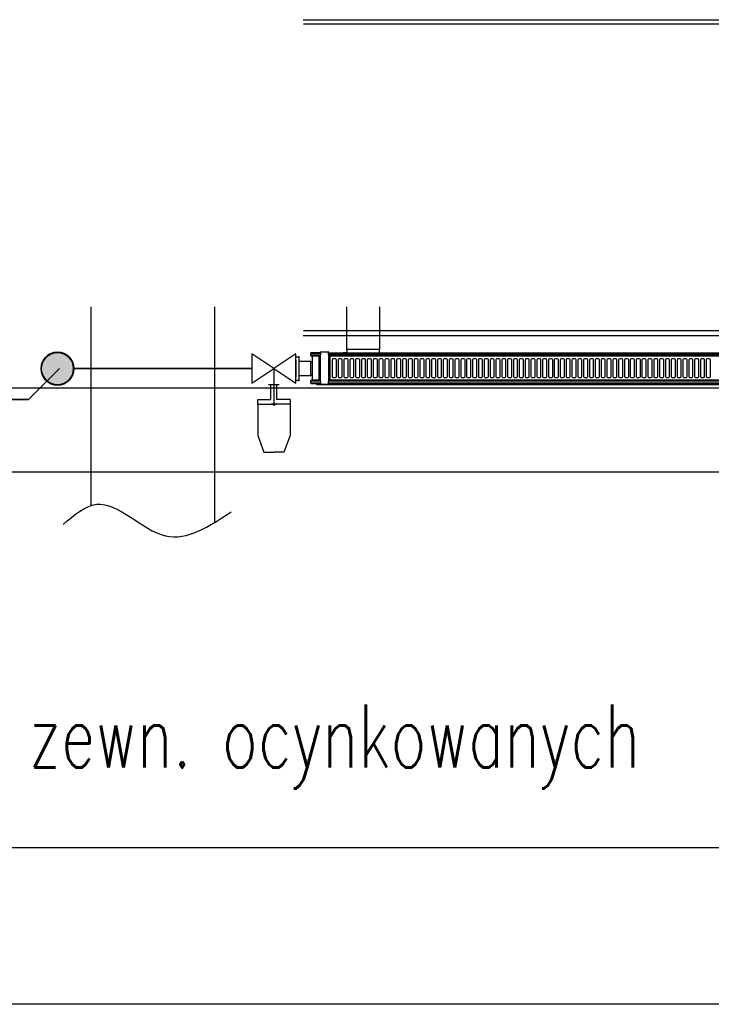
# Model space of a CAD drawing. Header units: centimetres. Extents: x 16800 to 40740, y -5708 to 2993.
# Tile 19 of 34: x 32855 to 33052, y -4841 to -4560. Entities that reach past the tile are written whole.
import ezdxf
from ezdxf.lldxf.tags import DXFTag

# ---------------------------------------------------------------- set-up
doc = ezdxf.new("R2010")
doc.units = ezdxf.units.CM
doc.header["$MEASUREMENT"] = 0
for name, color, linetype in [('_MB_grzejniki', 7, 'Continuous'), ('KS_CO_ARMATURA_1', 70, 'Continuous'), ('KS_CO_OPIS_1', 7, 'Continuous'), ('KS_CO_OPIS_2', 52, 'Continuous'), ('KS_ODNOSNIK_PODLOGA', 253, 'Continuous')]:
    doc.layers.add(name, color=color, linetype=linetype)
doc.layers.add('IS_Zasilanie', color=10, linetype='SOLID', lineweight=35)
doc.styles.add('K_rom07', font='romans.shx', dxfattribs={"width": 0.7})
tags = doc.linetypes.add('SOLID', pattern=[10, 10, 0]).pattern_tags.tags
tags[6:7] = [DXFTag(74, 4), DXFTag(75, 0), DXFTag(340, '0'), DXFTag(46, 0.0), DXFTag(50, 0.0), DXFTag(44, 0.0), DXFTag(45, 0.0)]
tags[4:5] = [DXFTag(74, 4), DXFTag(75, 0), DXFTag(340, '0'), DXFTag(46, 0.0), DXFTag(50, 0.0), DXFTag(44, 0.0), DXFTag(45, 0.0)]

msp = doc.modelspace()

# ---------------------------------------------------------------- hatches: boundary and pattern name
at = {"layer": 'IS_Zasilanie'}
h = msp.add_hatch(color=256, dxfattribs=at)
edge = h.paths.add_edge_path()
edge.add_arc((32865.298, -4659.794), 4.68, 0, 360)

# ---------------------------------------------------------------- linework, layer by layer
at = {"layer": '_MB_grzejniki', "color": 0}
for p, q in [((32935.315, -4560.326), (33172.615, -4560.326)), ((33172.507, -4561.601), (32935.423, -4561.601)), ((32935.315, -4650.326), (33172.615, -4650.326)), ((33172.507, -4649.051), (32935.423, -4649.051)), ((32940.265, -4655.481), (32937.46, -4655.481)), ((32937.46, -4655.481), (32937.46, -4656.006)), ((32940.19, -4656.006), (32937.46, -4656.006)), ((32937.855, -4656.262), (32937.605, -4656.195)), ((32940.265, -4655.286), (32937.655, -4655.286)), ((32939.89, -4656.277), (32937.91, -4656.277)), ((32937.91, -4656.334), (32937.91, -4662.954)), ((32940.191, -4656.006), (32939.89, -4656.276)), ((32939.89, -4663.011), (32939.89, -4656.276)), ((32940.265, -4655.099), (32940.265, -4655.838)), ((32940.265, -4663.3), (32940.265, -4655.988)), ((32940.34, -4655.024), (32942.515, -4655.024)), ((32942.59, -4655.838), (32942.59, -4655.099)), ((32942.59, -4655.286), (33147.982, -4655.286)), ((32942.59, -4655.481), (33147.866, -4655.481)), ((32942.59, -4655.988), (32942.59, -4663.3)), ((33147.552, -4656.006), (32942.665, -4656.006)), ((32942.965, -4656.276), (32942.665, -4656.006)), ((32942.965, -4656.276), (32942.965, -4663.011)), ((33147.391, -4656.277), (32942.965, -4656.277)), ((32937.58, -4657.769), (32934.138, -4657.769)), ((32937.58, -4657.769), (32937.91, -4657.879)), ((32937.58, -4661.819), (32937.58, -4657.769)), ((32943.648, -4657.279), (32943.648, -4662.009)), ((32944.548, -4656.979), (32943.948, -4656.979)), ((32944.848, -4662.009), (32944.848, -4657.279)), ((32945.315, -4657.279), (32945.315, -4662.009)), ((32946.215, -4656.979), (32945.615, -4656.979)), ((32946.515, -4662.009), (32946.515, -4657.279)), ((32946.981, -4657.279), (32946.981, -4662.009)), ((32947.881, -4656.979), (32947.281, -4656.979)), ((32948.181, -4662.009), (32948.181, -4657.279)), ((32948.648, -4657.279), (32948.648, -4662.009)), ((32949.548, -4656.979), (32948.948, -4656.979)), ((32949.848, -4662.009), (32949.848, -4657.279)), ((32950.315, -4657.279), (32950.315, -4662.009)), ((32951.215, -4656.979), (32950.615, -4656.979)), ((32951.515, -4662.009), (32951.515, -4657.279)), ((32951.981, -4657.279), (32951.981, -4662.009)), ((32952.881, -4656.979), (32952.281, -4656.979)), ((32953.181, -4662.009), (32953.181, -4657.279)), ((32953.648, -4657.279), (32953.648, -4662.009)), ((32954.548, -4656.979), (32953.948, -4656.979)), ((32954.848, -4662.009), (32954.848, -4657.279)), ((32955.315, -4657.279), (32955.315, -4662.009)), ((32956.215, -4656.979), (32955.615, -4656.979)), ((32956.515, -4662.009), (32956.515, -4657.279)), ((32956.981, -4657.279), (32956.981, -4662.009)), ((32957.881, -4656.979), (32957.281, -4656.979)), ((32958.181, -4662.009), (32958.181, -4657.279)), ((32958.648, -4657.279), (32958.648, -4662.009)), ((32959.548, -4656.979), (32958.948, -4656.979)), ((32959.848, -4662.009), (32959.848, -4657.279)), ((32960.315, -4657.279), (32960.315, -4662.009)), ((32961.215, -4656.979), (32960.615, -4656.979)), ((32961.515, -4662.009), (32961.515, -4657.279)), ((32961.981, -4657.279), (32961.981, -4662.009)), ((32962.881, -4656.979), (32962.281, -4656.979)), ((32963.181, -4662.009), (32963.181, -4657.279)), ((32963.648, -4657.279), (32963.648, -4662.009)), ((32964.548, -4656.979), (32963.948, -4656.979)), ((32964.848, -4662.009), (32964.848, -4657.279)), ((32965.315, -4657.279), (32965.315, -4662.009)), ((32966.215, -4656.979), (32965.615, -4656.979)), ((32966.515, -4662.009), (32966.515, -4657.279)), ((32966.981, -4657.279), (32966.981, -4662.009)), ((32967.881, -4656.979), (32967.281, -4656.979)), ((32968.181, -4662.009), (32968.181, -4657.279)), ((32968.648, -4657.279), (32968.648, -4662.009)), ((32969.548, -4656.979), (32968.948, -4656.979)), ((32969.848, -4662.009), (32969.848, -4657.279)), ((32970.315, -4657.279), (32970.315, -4662.009)), ((32971.215, -4656.979), (32970.615, -4656.979)), ((32971.515, -4662.009), (32971.515, -4657.279)), ((32971.981, -4657.279), (32971.981, -4662.009)), ((32972.881, -4656.979), (32972.281, -4656.979)), ((32973.181, -4662.009), (32973.181, -4657.279)), ((32973.648, -4657.279), (32973.648, -4662.009)), ((32974.548, -4656.979), (32973.948, -4656.979)), ((32974.848, -4662.009), (32974.848, -4657.279)), ((32975.315, -4657.279), (32975.315, -4662.009)), ((32976.215, -4656.979), (32975.615, -4656.979)), ((32976.515, -4662.009), (32976.515, -4657.279)), ((32976.981, -4657.279), (32976.981, -4662.009)), ((32977.881, -4656.979), (32977.281, -4656.979)), ((32978.181, -4662.009), (32978.181, -4657.279)), ((32978.648, -4657.279), (32978.648, -4662.009)), ((32979.548, -4656.979), (32978.948, -4656.979)), ((32979.848, -4662.009), (32979.848, -4657.279)), ((32980.315, -4657.279), (32980.315, -4662.009)), ((32981.215, -4656.979), (32980.615, -4656.979)), ((32981.515, -4662.009), (32981.515, -4657.279)), ((32981.981, -4657.279), (32981.981, -4662.009)), ((32982.881, -4656.979), (32982.281, -4656.979)), ((32983.181, -4662.009), (32983.181, -4657.279)), ((32983.648, -4657.279), (32983.648, -4662.009)), ((32984.548, -4656.979), (32983.948, -4656.979)), ((32984.848, -4662.009), (32984.848, -4657.279)), ((32985.315, -4657.279), (32985.315, -4662.009)), ((32986.215, -4656.979), (32985.615, -4656.979)), ((32986.515, -4662.009), (32986.515, -4657.279)), ((32986.981, -4657.279), (32986.981, -4662.009)), ((32987.881, -4656.979), (32987.281, -4656.979)), ((32988.181, -4662.009), (32988.181, -4657.279)), ((32988.648, -4657.279), (32988.648, -4662.009)), ((32989.548, -4656.979), (32988.948, -4656.979)), ((32989.848, -4662.009), (32989.848, -4657.279)), ((32990.315, -4657.279), (32990.315, -4662.009)), ((32991.215, -4656.979), (32990.615, -4656.979)), ((32991.515, -4662.009), (32991.515, -4657.279)), ((32991.981, -4657.279), (32991.981, -4662.009)), ((32992.881, -4656.979), (32992.281, -4656.979)), ((32993.181, -4662.009), (32993.181, -4657.279)), ((32993.648, -4657.279), (32993.648, -4662.009)), ((32994.548, -4656.979), (32993.948, -4656.979)), ((32994.848, -4662.009), (32994.848, -4657.279)), ((32995.315, -4657.279), (32995.315, -4662.009)), ((32996.215, -4656.979), (32995.615, -4656.979)), ((32996.515, -4662.009), (32996.515, -4657.279)), ((32996.981, -4657.279), (32996.981, -4662.009)), ((32997.881, -4656.979), (32997.281, -4656.979)), ((32998.181, -4662.009), (32998.181, -4657.279)), ((32998.648, -4657.279), (32998.648, -4662.009)), ((32999.548, -4656.979), (32998.948, -4656.979)), ((32999.848, -4662.009), (32999.848, -4657.279)), ((33000.315, -4657.279), (33000.315, -4662.009)), ((33001.215, -4656.979), (33000.615, -4656.979)), ((33001.515, -4662.009), (33001.515, -4657.279)), ((33001.981, -4657.279), (33001.981, -4662.009)), ((33002.881, -4656.979), (33002.281, -4656.979)), ((33003.181, -4662.009), (33003.181, -4657.279)), ((33003.648, -4657.279), (33003.648, -4662.009)), ((33004.548, -4656.979), (33003.948, -4656.979)), ((33004.848, -4662.009), (33004.848, -4657.279)), ((33005.315, -4657.279), (33005.315, -4662.009)), ((33006.215, -4656.979), (33005.615, -4656.979)), ((33006.515, -4662.009), (33006.515, -4657.279)), ((33006.981, -4657.279), (33006.981, -4662.009)), ((33007.881, -4656.979), (33007.281, -4656.979)), ((33008.181, -4662.009), (33008.181, -4657.279)), ((33008.648, -4657.279), (33008.648, -4662.009)), ((33009.548, -4656.979), (33008.948, -4656.979)), ((33009.848, -4662.009), (33009.848, -4657.279)), ((33010.315, -4657.279), (33010.315, -4662.009)), ((33011.215, -4656.979), (33010.615, -4656.979)), ((33011.515, -4662.009), (33011.515, -4657.279)), ((33011.981, -4657.279), (33011.981, -4662.009)), ((33012.881, -4656.979), (33012.281, -4656.979)), ((33013.181, -4662.009), (33013.181, -4657.279)), ((33013.648, -4657.279), (33013.648, -4662.009)), ((33014.548, -4656.979), (33013.948, -4656.979)), ((33014.848, -4662.009), (33014.848, -4657.279)), ((33015.315, -4657.279), (33015.315, -4662.009)), ((33016.215, -4656.979), (33015.615, -4656.979)), ((33016.515, -4662.009), (33016.515, -4657.279)), ((33016.981, -4657.279), (33016.981, -4662.009)), ((33017.881, -4656.979), (33017.281, -4656.979)), ((33018.181, -4662.009), (33018.181, -4657.279)), ((33018.648, -4657.279), (33018.648, -4662.009)), ((33019.548, -4656.979), (33018.948, -4656.979)), ((33019.848, -4662.009), (33019.848, -4657.279)), ((33020.315, -4657.279), (33020.315, -4662.009)), ((33021.215, -4656.979), (33020.615, -4656.979)), ((33021.515, -4662.009), (33021.515, -4657.279)), ((33021.981, -4657.279), (33021.981, -4662.009)), ((33022.881, -4656.979), (33022.281, -4656.979)), ((33023.181, -4662.009), (33023.181, -4657.279)), ((33023.648, -4657.279), (33023.648, -4662.009)), ((33024.548, -4656.979), (33023.948, -4656.979)), ((33024.848, -4662.009), (33024.848, -4657.279)), ((33025.315, -4657.279), (33025.315, -4662.009)), ((33026.215, -4656.979), (33025.615, -4656.979)), ((33026.515, -4662.009), (33026.515, -4657.279)), ((33026.981, -4657.279), (33026.981, -4662.009)), ((33027.881, -4656.979), (33027.281, -4656.979)), ((33028.181, -4662.009), (33028.181, -4657.279)), ((33028.648, -4657.279), (33028.648, -4662.009)), ((33029.548, -4656.979), (33028.948, -4656.979)), ((33029.848, -4662.009), (33029.848, -4657.279)), ((33030.315, -4657.279), (33030.315, -4662.009)), ((33031.215, -4656.979), (33030.615, -4656.979)), ((33031.515, -4662.009), (33031.515, -4657.279)), ((33031.981, -4657.279), (33031.981, -4662.009)), ((33032.881, -4656.979), (33032.281, -4656.979)), ((33033.181, -4662.009), (33033.181, -4657.279)), ((33033.648, -4657.279), (33033.648, -4662.009)), ((33034.548, -4656.979), (33033.948, -4656.979)), ((33034.848, -4662.009), (33034.848, -4657.279)), ((33035.315, -4657.279), (33035.315, -4662.009)), ((33036.215, -4656.979), (33035.615, -4656.979)), ((33036.515, -4662.009), (33036.515, -4657.279)), ((33036.981, -4657.279), (33036.981, -4662.009)), ((33037.881, -4656.979), (33037.281, -4656.979)), ((33038.181, -4662.009), (33038.181, -4657.279)), ((33038.648, -4657.279), (33038.648, -4662.009)), ((33039.548, -4656.979), (33038.948, -4656.979)), ((33039.848, -4662.009), (33039.848, -4657.279)), ((33040.315, -4657.279), (33040.315, -4662.009)), ((33041.215, -4656.979), (33040.615, -4656.979)), ((33041.515, -4662.009), (33041.515, -4657.279)), ((33041.981, -4657.279), (33041.981, -4662.009)), ((33042.881, -4656.979), (33042.281, -4656.979)), ((33043.181, -4662.009), (33043.181, -4657.279)), ((33043.648, -4657.279), (33043.648, -4662.009)), ((33044.548, -4656.979), (33043.948, -4656.979)), ((33044.848, -4662.009), (33044.848, -4657.279)), ((33045.315, -4657.279), (33045.315, -4662.009)), ((33046.215, -4656.979), (33045.615, -4656.979)), ((33046.515, -4662.009), (33046.515, -4657.279)), ((33046.981, -4657.279), (33046.981, -4662.009)), ((33047.881, -4656.979), (33047.281, -4656.979)), ((33048.181, -4662.009), (33048.181, -4657.279)), ((33048.648, -4657.279), (33048.648, -4662.009)), ((33049.548, -4656.979), (33048.948, -4656.979)), ((33049.848, -4662.009), (33049.848, -4657.279)), ((33050.315, -4657.279), (33050.315, -4662.009)), ((33051.215, -4656.979), (33050.615, -4656.979)), ((33051.515, -4662.009), (33051.515, -4657.279)), ((32934.363, -4661.744), (32937.685, -4661.744)), ((32937.91, -4661.709), (32937.58, -4661.819)), ((32937.46, -4663.281), (32940.19, -4663.281)), ((32937.46, -4663.281), (32937.46, -4663.806)), ((32937.46, -4663.806), (32940.265, -4663.806)), ((32937.605, -4663.093), (32937.855, -4663.026)), ((32937.655, -4664.001), (32940.265, -4664.001)), ((32937.91, -4663.011), (32939.89, -4663.011)), ((32939.38, -4664.444), (32939.008, -4664.001)), ((33142.509, -4664.444), (32939.38, -4664.444)), ((32939.89, -4663.011), (32940.191, -4663.282)), ((32940.265, -4663.45), (32940.265, -4664.189)), ((32940.34, -4664.264), (32942.515, -4664.264)), ((32942.59, -4664.189), (32942.59, -4663.45)), ((32942.59, -4663.806), (33142.89, -4663.806)), ((33142.774, -4664.001), (32942.59, -4664.001)), ((32942.665, -4663.282), (32942.965, -4663.011)), ((32942.665, -4663.281), (33143.204, -4663.281)), ((32942.965, -4663.011), (33143.365, -4663.011)), ((32943.948, -4662.309), (32944.548, -4662.309)), ((32945.615, -4662.309), (32946.215, -4662.309)), ((32947.281, -4662.309), (32947.881, -4662.309)), ((32948.948, -4662.309), (32949.548, -4662.309)), ((32950.615, -4662.309), (32951.215, -4662.309)), ((32952.281, -4662.309), (32952.881, -4662.309)), ((32953.948, -4662.309), (32954.548, -4662.309)), ((32955.615, -4662.309), (32956.215, -4662.309)), ((32957.281, -4662.309), (32957.881, -4662.309)), ((32958.948, -4662.309), (32959.548, -4662.309)), ((32960.615, -4662.309), (32961.215, -4662.309)), ((32962.281, -4662.309), (32962.881, -4662.309)), ((32963.948, -4662.309), (32964.548, -4662.309)), ((32965.615, -4662.309), (32966.215, -4662.309)), ((32967.281, -4662.309), (32967.881, -4662.309)), ((32968.948, -4662.309), (32969.548, -4662.309)), ((32970.615, -4662.309), (32971.215, -4662.309)), ((32972.281, -4662.309), (32972.881, -4662.309)), ((32973.948, -4662.309), (32974.548, -4662.309)), ((32975.615, -4662.309), (32976.215, -4662.309)), ((32977.281, -4662.309), (32977.881, -4662.309)), ((32978.948, -4662.309), (32979.548, -4662.309)), ((32980.615, -4662.309), (32981.215, -4662.309)), ((32982.281, -4662.309), (32982.881, -4662.309)), ((32983.948, -4662.309), (32984.548, -4662.309)), ((32985.615, -4662.309), (32986.215, -4662.309)), ((32987.281, -4662.309), (32987.881, -4662.309)), ((32988.948, -4662.309), (32989.548, -4662.309)), ((32990.615, -4662.309), (32991.215, -4662.309)), ((32992.281, -4662.309), (32992.881, -4662.309)), ((32993.948, -4662.309), (32994.548, -4662.309)), ((32995.615, -4662.309), (32996.215, -4662.309)), ((32997.281, -4662.309), (32997.881, -4662.309)), ((32998.948, -4662.309), (32999.548, -4662.309)), ((33000.615, -4662.309), (33001.215, -4662.309)), ((33002.281, -4662.309), (33002.881, -4662.309)), ((33003.948, -4662.309), (33004.548, -4662.309)), ((33005.615, -4662.309), (33006.215, -4662.309)), ((33007.281, -4662.309), (33007.881, -4662.309)), ((33008.948, -4662.309), (33009.548, -4662.309)), ((33010.615, -4662.309), (33011.215, -4662.309)), ((33012.281, -4662.309), (33012.881, -4662.309)), ((33013.948, -4662.309), (33014.548, -4662.309)), ((33015.615, -4662.309), (33016.215, -4662.309)), ((33017.281, -4662.309), (33017.881, -4662.309)), ((33018.948, -4662.309), (33019.548, -4662.309)), ((33020.615, -4662.309), (33021.215, -4662.309)), ((33022.281, -4662.309), (33022.881, -4662.309)), ((33023.948, -4662.309), (33024.548, -4662.309)), ((33025.615, -4662.309), (33026.215, -4662.309)), ((33027.281, -4662.309), (33027.881, -4662.309)), ((33028.948, -4662.309), (33029.548, -4662.309)), ((33030.615, -4662.309), (33031.215, -4662.309)), ((33032.281, -4662.309), (33032.881, -4662.309)), ((33033.948, -4662.309), (33034.548, -4662.309)), ((33035.615, -4662.309), (33036.215, -4662.309)), ((33037.281, -4662.309), (33037.881, -4662.309)), ((33038.948, -4662.309), (33039.548, -4662.309)), ((33040.615, -4662.309), (33041.215, -4662.309)), ((33042.281, -4662.309), (33042.881, -4662.309)), ((33043.948, -4662.309), (33044.548, -4662.309)), ((33045.615, -4662.309), (33046.215, -4662.309)), ((33047.281, -4662.309), (33047.881, -4662.309)), ((33048.948, -4662.309), (33049.548, -4662.309)), ((33050.615, -4662.309), (33051.215, -4662.309))]:
    msp.add_line(p, q, dxfattribs=at)
for centre, radius, start, end in [((32937.655, -4655.481), 0.195, 90, 180), ((32937.655, -4656.006), 0.195, 180, 255), ((32937.835, -4656.334), 0.075, 0, 75), ((32940.039, -4655.838), 0.226, 312.00893, 0), ((32940.34, -4655.099), 0.075, 90, 180), ((32942.515, -4655.099), 0.075, 0, 90), ((32942.817, -4655.838), 0.226, 180, 227.99107), ((32943.948, -4657.279), 0.3, 90, 180), ((32944.548, -4657.279), 0.3, 0, 90), ((32945.615, -4657.279), 0.3, 90, 180), ((32946.215, -4657.279), 0.3, 0, 90), ((32947.281, -4657.279), 0.3, 90, 180), ((32947.881, -4657.279), 0.3, 0, 90), ((32948.948, -4657.279), 0.3, 90, 180), ((32949.548, -4657.279), 0.3, 0, 90), ((32950.615, -4657.279), 0.3, 90, 180), ((32951.215, -4657.279), 0.3, 0, 90), ((32952.281, -4657.279), 0.3, 90, 180), ((32952.881, -4657.279), 0.3, 0, 90), ((32953.948, -4657.279), 0.3, 90, 180), ((32954.548, -4657.279), 0.3, 0, 90), ((32955.615, -4657.279), 0.3, 90, 180), ((32956.215, -4657.279), 0.3, 0, 90), ((32957.281, -4657.279), 0.3, 90, 180), ((32957.881, -4657.279), 0.3, 0, 90), ((32958.948, -4657.279), 0.3, 90, 180), ((32959.548, -4657.279), 0.3, 0, 90), ((32960.615, -4657.279), 0.3, 90, 180), ((32961.215, -4657.279), 0.3, 0, 90), ((32962.281, -4657.279), 0.3, 90, 180), ((32962.881, -4657.279), 0.3, 0, 90), ((32963.948, -4657.279), 0.3, 90, 180), ((32964.548, -4657.279), 0.3, 0, 90), ((32965.615, -4657.279), 0.3, 90, 180), ((32966.215, -4657.279), 0.3, 0, 90), ((32967.281, -4657.279), 0.3, 90, 180), ((32967.881, -4657.279), 0.3, 0, 90), ((32968.948, -4657.279), 0.3, 90, 180), ((32969.548, -4657.279), 0.3, 0, 90), ((32970.615, -4657.279), 0.3, 90, 180), ((32971.215, -4657.279), 0.3, 0, 90), ((32972.281, -4657.279), 0.3, 90, 180), ((32972.881, -4657.279), 0.3, 0, 90), ((32973.948, -4657.279), 0.3, 90, 180), ((32974.548, -4657.279), 0.3, 0, 90), ((32975.615, -4657.279), 0.3, 90, 180), ((32976.215, -4657.279), 0.3, 0, 90), ((32977.281, -4657.279), 0.3, 90, 180), ((32977.881, -4657.279), 0.3, 0, 90), ((32978.948, -4657.279), 0.3, 90, 180), ((32979.548, -4657.279), 0.3, 0, 90), ((32980.615, -4657.279), 0.3, 90, 180), ((32981.215, -4657.279), 0.3, 0, 90), ((32982.281, -4657.279), 0.3, 90, 180), ((32982.881, -4657.279), 0.3, 0, 90), ((32983.948, -4657.279), 0.3, 90, 180), ((32984.548, -4657.279), 0.3, 0, 90), ((32985.615, -4657.279), 0.3, 90, 180), ((32986.215, -4657.279), 0.3, 0, 90), ((32987.281, -4657.279), 0.3, 90, 180), ((32987.881, -4657.279), 0.3, 0, 90), ((32988.948, -4657.279), 0.3, 90, 180), ((32989.548, -4657.279), 0.3, 0, 90), ((32990.615, -4657.279), 0.3, 90, 180), ((32991.215, -4657.279), 0.3, 0, 90), ((32992.281, -4657.279), 0.3, 90, 180), ((32992.881, -4657.279), 0.3, 0, 90), ((32993.948, -4657.279), 0.3, 90, 180), ((32994.548, -4657.279), 0.3, 0, 90), ((32995.615, -4657.279), 0.3, 90, 180), ((32996.215, -4657.279), 0.3, 0, 90), ((32997.281, -4657.279), 0.3, 90, 180), ((32997.881, -4657.279), 0.3, 0, 90), ((32998.948, -4657.279), 0.3, 90, 180), ((32999.548, -4657.279), 0.3, 0, 90), ((33000.615, -4657.279), 0.3, 90, 180), ((33001.215, -4657.279), 0.3, 0, 90), ((33002.281, -4657.279), 0.3, 90, 180), ((33002.881, -4657.279), 0.3, 0, 90), ((33003.948, -4657.279), 0.3, 90, 180), ((33004.548, -4657.279), 0.3, 0, 90), ((33005.615, -4657.279), 0.3, 90, 180), ((33006.215, -4657.279), 0.3, 0, 90), ((33007.281, -4657.279), 0.3, 90, 180), ((33007.881, -4657.279), 0.3, 0, 90), ((33008.948, -4657.279), 0.3, 90, 180), ((33009.548, -4657.279), 0.3, 0, 90), ((33010.615, -4657.279), 0.3, 90, 180), ((33011.215, -4657.279), 0.3, 0, 90), ((33012.281, -4657.279), 0.3, 90, 180), ((33012.881, -4657.279), 0.3, 0, 90), ((33013.948, -4657.279), 0.3, 90, 180), ((33014.548, -4657.279), 0.3, 0, 90), ((33015.615, -4657.279), 0.3, 90, 180), ((33016.215, -4657.279), 0.3, 0, 90), ((33017.281, -4657.279), 0.3, 90, 180), ((33017.881, -4657.279), 0.3, 0, 90), ((33018.948, -4657.279), 0.3, 90, 180), ((33019.548, -4657.279), 0.3, 0, 90), ((33020.615, -4657.279), 0.3, 90, 180), ((33021.215, -4657.279), 0.3, 0, 90), ((33022.281, -4657.279), 0.3, 90, 180), ((33022.881, -4657.279), 0.3, 0, 90), ((33023.948, -4657.279), 0.3, 90, 180), ((33024.548, -4657.279), 0.3, 0, 90), ((33025.615, -4657.279), 0.3, 90, 180), ((33026.215, -4657.279), 0.3, 0, 90), ((33027.281, -4657.279), 0.3, 90, 180), ((33027.881, -4657.279), 0.3, 0, 90), ((33028.948, -4657.279), 0.3, 90, 180), ((33029.548, -4657.279), 0.3, 0, 90), ((33030.615, -4657.279), 0.3, 90, 180), ((33031.215, -4657.279), 0.3, 0, 90), ((33032.281, -4657.279), 0.3, 90, 180), ((33032.881, -4657.279), 0.3, 0, 90), ((33033.948, -4657.279), 0.3, 90, 180), ((33034.548, -4657.279), 0.3, 0, 90), ((33035.615, -4657.279), 0.3, 90, 180), ((33036.215, -4657.279), 0.3, 0, 90), ((33037.281, -4657.279), 0.3, 90, 180), ((33037.881, -4657.279), 0.3, 0, 90), ((33038.948, -4657.279), 0.3, 90, 180), ((33039.548, -4657.279), 0.3, 0, 90), ((33040.615, -4657.279), 0.3, 90, 180), ((33041.215, -4657.279), 0.3, 0, 90), ((33042.281, -4657.279), 0.3, 90, 180), ((33042.881, -4657.279), 0.3, 0, 90), ((33043.948, -4657.279), 0.3, 90, 180), ((33044.548, -4657.279), 0.3, 0, 90), ((33045.615, -4657.279), 0.3, 90, 180), ((33046.215, -4657.279), 0.3, 0, 90), ((33047.281, -4657.279), 0.3, 90, 180), ((33047.881, -4657.279), 0.3, 0, 90), ((33048.948, -4657.279), 0.3, 90, 180), ((33049.548, -4657.279), 0.3, 0, 90), ((33050.615, -4657.279), 0.3, 90, 180), ((33051.215, -4657.279), 0.3, 0, 90), ((32943.948, -4662.009), 0.3, 180, 270), ((32944.548, -4662.009), 0.3, 270, 0), ((32945.615, -4662.009), 0.3, 180, 270), ((32946.215, -4662.009), 0.3, 270, 0), ((32947.281, -4662.009), 0.3, 180, 270), ((32947.881, -4662.009), 0.3, 270, 0), ((32948.948, -4662.009), 0.3, 180, 270), ((32949.548, -4662.009), 0.3, 270, 0), ((32950.615, -4662.009), 0.3, 180, 270), ((32951.215, -4662.009), 0.3, 270, 0), ((32952.281, -4662.009), 0.3, 180, 270), ((32952.881, -4662.009), 0.3, 270, 0), ((32953.948, -4662.009), 0.3, 180, 270), ((32954.548, -4662.009), 0.3, 270, 0), ((32955.615, -4662.009), 0.3, 180, 270), ((32956.215, -4662.009), 0.3, 270, 0), ((32957.281, -4662.009), 0.3, 180, 270), ((32957.881, -4662.009), 0.3, 270, 0), ((32958.948, -4662.009), 0.3, 180, 270), ((32959.548, -4662.009), 0.3, 270, 0), ((32960.615, -4662.009), 0.3, 180, 270), ((32961.215, -4662.009), 0.3, 270, 0), ((32962.281, -4662.009), 0.3, 180, 270), ((32962.881, -4662.009), 0.3, 270, 0), ((32963.948, -4662.009), 0.3, 180, 270), ((32964.548, -4662.009), 0.3, 270, 0), ((32965.615, -4662.009), 0.3, 180, 270), ((32966.215, -4662.009), 0.3, 270, 0), ((32967.281, -4662.009), 0.3, 180, 270), ((32967.881, -4662.009), 0.3, 270, 0), ((32968.948, -4662.009), 0.3, 180, 270), ((32969.548, -4662.009), 0.3, 270, 0), ((32970.615, -4662.009), 0.3, 180, 270), ((32971.215, -4662.009), 0.3, 270, 0), ((32972.281, -4662.009), 0.3, 180, 270), ((32972.881, -4662.009), 0.3, 270, 0), ((32973.948, -4662.009), 0.3, 180, 270), ((32974.548, -4662.009), 0.3, 270, 0), ((32975.615, -4662.009), 0.3, 180, 270), ((32976.215, -4662.009), 0.3, 270, 0), ((32977.281, -4662.009), 0.3, 180, 270), ((32977.881, -4662.009), 0.3, 270, 0), ((32978.948, -4662.009), 0.3, 180, 270), ((32979.548, -4662.009), 0.3, 270, 0), ((32980.615, -4662.009), 0.3, 180, 270), ((32981.215, -4662.009), 0.3, 270, 0), ((32982.281, -4662.009), 0.3, 180, 270), ((32982.881, -4662.009), 0.3, 270, 0), ((32983.948, -4662.009), 0.3, 180, 270), ((32984.548, -4662.009), 0.3, 270, 0), ((32985.615, -4662.009), 0.3, 180, 270), ((32986.215, -4662.009), 0.3, 270, 0), ((32987.281, -4662.009), 0.3, 180, 270), ((32987.881, -4662.009), 0.3, 270, 0), ((32988.948, -4662.009), 0.3, 180, 270), ((32989.548, -4662.009), 0.3, 270, 0), ((32990.615, -4662.009), 0.3, 180, 270), ((32991.215, -4662.009), 0.3, 270, 0), ((32992.281, -4662.009), 0.3, 180, 270), ((32992.881, -4662.009), 0.3, 270, 0), ((32993.948, -4662.009), 0.3, 180, 270), ((32994.548, -4662.009), 0.3, 270, 0), ((32995.615, -4662.009), 0.3, 180, 270), ((32996.215, -4662.009), 0.3, 270, 0), ((32997.281, -4662.009), 0.3, 180, 270), ((32997.881, -4662.009), 0.3, 270, 0), ((32998.948, -4662.009), 0.3, 180, 270), ((32999.548, -4662.009), 0.3, 270, 0), ((33000.615, -4662.009), 0.3, 180, 270), ((33001.215, -4662.009), 0.3, 270, 0), ((33002.281, -4662.009), 0.3, 180, 270), ((33002.881, -4662.009), 0.3, 270, 0), ((33003.948, -4662.009), 0.3, 180, 270), ((33004.548, -4662.009), 0.3, 270, 0), ((33005.615, -4662.009), 0.3, 180, 270), ((33006.215, -4662.009), 0.3, 270, 0), ((33007.281, -4662.009), 0.3, 180, 270), ((33007.881, -4662.009), 0.3, 270, 0), ((33008.948, -4662.009), 0.3, 180, 270), ((33009.548, -4662.009), 0.3, 270, 0), ((33010.615, -4662.009), 0.3, 180, 270), ((33011.215, -4662.009), 0.3, 270, 0), ((33012.281, -4662.009), 0.3, 180, 270), ((33012.881, -4662.009), 0.3, 270, 0), ((33013.948, -4662.009), 0.3, 180, 270), ((33014.548, -4662.009), 0.3, 270, 0), ((33015.615, -4662.009), 0.3, 180, 270), ((33016.215, -4662.009), 0.3, 270, 0), ((33017.281, -4662.009), 0.3, 180, 270), ((33017.881, -4662.009), 0.3, 270, 0), ((33018.948, -4662.009), 0.3, 180, 270), ((33019.548, -4662.009), 0.3, 270, 0), ((33020.615, -4662.009), 0.3, 180, 270), ((33021.215, -4662.009), 0.3, 270, 0), ((33022.281, -4662.009), 0.3, 180, 270), ((33022.881, -4662.009), 0.3, 270, 0), ((33023.948, -4662.009), 0.3, 180, 270), ((33024.548, -4662.009), 0.3, 270, 0), ((33025.615, -4662.009), 0.3, 180, 270), ((33026.215, -4662.009), 0.3, 270, 0), ((33027.281, -4662.009), 0.3, 180, 270), ((33027.881, -4662.009), 0.3, 270, 0), ((33028.948, -4662.009), 0.3, 180, 270), ((33029.548, -4662.009), 0.3, 270, 0), ((33030.615, -4662.009), 0.3, 180, 270), ((33031.215, -4662.009), 0.3, 270, 0), ((33032.281, -4662.009), 0.3, 180, 270), ((33032.881, -4662.009), 0.3, 270, 0), ((33033.948, -4662.009), 0.3, 180, 270), ((33034.548, -4662.009), 0.3, 270, 0), ((33035.615, -4662.009), 0.3, 180, 270), ((33036.215, -4662.009), 0.3, 270, 0), ((33037.281, -4662.009), 0.3, 180, 270), ((33037.881, -4662.009), 0.3, 270, 0), ((33038.948, -4662.009), 0.3, 180, 270), ((33039.548, -4662.009), 0.3, 270, 0), ((33040.615, -4662.009), 0.3, 180, 270), ((33041.215, -4662.009), 0.3, 270, 0), ((33042.281, -4662.009), 0.3, 180, 270), ((33042.881, -4662.009), 0.3, 270, 0), ((33043.948, -4662.009), 0.3, 180, 270), ((33044.548, -4662.009), 0.3, 270, 0), ((33045.615, -4662.009), 0.3, 180, 270), ((33046.215, -4662.009), 0.3, 270, 0), ((33047.281, -4662.009), 0.3, 180, 270), ((33047.881, -4662.009), 0.3, 270, 0), ((33048.948, -4662.009), 0.3, 180, 270), ((33049.548, -4662.009), 0.3, 270, 0), ((33050.615, -4662.009), 0.3, 180, 270), ((33051.215, -4662.009), 0.3, 270, 0), ((32937.655, -4663.281), 0.195, 105, 180), ((32937.655, -4663.806), 0.195, 180, 270), ((32937.835, -4662.954), 0.075, 285, 0), ((32940.039, -4663.45), 0.226, 0, 47.99107), ((32940.34, -4664.189), 0.075, 180, 270), ((32942.515, -4664.189), 0.075, 270, 0), ((32942.817, -4663.45), 0.226, 132.00893, 180)]:
    msp.add_arc(centre, radius, start, end, dxfattribs=at)
at = {"layer": 'IS_Zasilanie'}
for p, q in [((32865.915, -4659.794), (32857.066, -4668.642)), ((32869.978, -4659.794), (32920.723, -4659.794)), ((32839.646, -4668.642), (32857.066, -4668.642))]:
    msp.add_line(p, q, dxfattribs=at)
for radius in [4.68, 4.613]:
    msp.add_circle((32865.298, -4659.794), radius, dxfattribs=at)
at = {"layer": 'KS_CO_ARMATURA_1', "color": 0, "ltscale": 0.5}
for p, q in [((32920.723, -4655.609), (32920.723, -4663.979)), ((32927.001, -4659.794), (32920.723, -4655.609)), ((32920.723, -4655.609), (32920.723, -4663.979)), ((32933.278, -4655.609), (32927.001, -4659.794)), ((32933.278, -4663.979), (32933.278, -4655.609)), ((32934.138, -4656.538), (32933.278, -4656.538)), ((32934.138, -4656.254), (32934.138, -4663.333)), ((32934.138, -4656.538), (32934.138, -4663.05)), ((32933.278, -4657.373), (32933.278, -4662.215)), ((32920.723, -4663.979), (32927.001, -4659.794)), ((32927.001, -4659.794), (32933.278, -4663.979)), ((32927.001, -4659.794), (32927.001, -4670.434)), ((32925.497, -4664.334), (32928.497, -4664.334)), ((32926.185, -4668.597), (32926.185, -4664.334)), ((32927.817, -4668.597), (32927.817, -4664.334)), ((32933.278, -4663.05), (32934.138, -4663.05)), ((32922.395, -4669.963), (32922.395, -4668.597)), ((32922.395, -4668.597), (32926.185, -4668.597)), ((32922.395, -4669.963), (32927.781, -4669.963)), ((32922.395, -4669.963), (32922.395, -4678.821)), ((32931.606, -4669.963), (32926.22, -4669.963)), ((32931.606, -4668.597), (32927.817, -4668.597)), ((32931.606, -4668.597), (32931.606, -4678.821)), ((32922.395, -4678.821), (32924.191, -4683.609)), ((32931.606, -4678.821), (32929.811, -4683.609)), ((32924.191, -4683.609), (32927.001, -4683.609)), ((32929.811, -4683.609), (32927.001, -4683.609))]:
    msp.add_line(p, q, dxfattribs=at)
at = {"layer": 'KS_CO_OPIS_2'}
for p, q in [((32947.821, -4654.345), (32947.821, -4642.166)), ((32957.1, -4642.166), (32957.1, -4654.345))]:
    msp.add_line(p, q, dxfattribs=at)
at = {"layer": 'KS_CO_OPIS_2', "color": 0}
for p, q in [((32947.772, -4655.286), (32946.743, -4655.286)), ((32947.821, -4654.345), (32947.772, -4655.286)), ((32957.1, -4654.345), (32947.821, -4654.345)), ((32957.149, -4655.286), (32957.1, -4654.345)), ((32957.149, -4655.286), (32958.178, -4655.286))]:
    msp.add_line(p, q, dxfattribs=at)
at = {"layer": 'KS_ODNOSNIK_PODLOGA', "ltscale": 0.7}
for p, q in [((32874.913, -4698.803), (32874.913, -4642.166)), ((32910.132, -4703.625), (32910.132, -4642.166))]:
    msp.add_line(p, q, dxfattribs=at)
for points in [[(33303.656, -4665.326), (32295.323, -4665.326)], [(33302.851, -4689.327), (32294.517, -4689.327)], [(33307.151, -4796.403), (32295.164, -4796.403)], [(33308.39, -4841.015), (32296.404, -4841.015)]]:
    msp.add_lwpolyline(points, dxfattribs=at)
msp.add_spline([(32866.936, -4704.236), (32876.383, -4698.477), (32896.126, -4707.493), (32914.822, -4700.583)], degree=3, dxfattribs=at)

# ---------------------------------------------------------------- texts
at = {"layer": 'KS_CO_OPIS_1', "lineweight": 20, "ltscale": 0.005, "insert": (32534.21, -4755.522), "char_height": 18, "width": 592.6079, "attachment_point": 1, "style": 'K_rom07'}
msp.add_mtext('Wielkości rurociągów z rur stalowych zewn. ocynkowanych ', dxfattribs=at)

doc.saveas('drawing.dxf')
